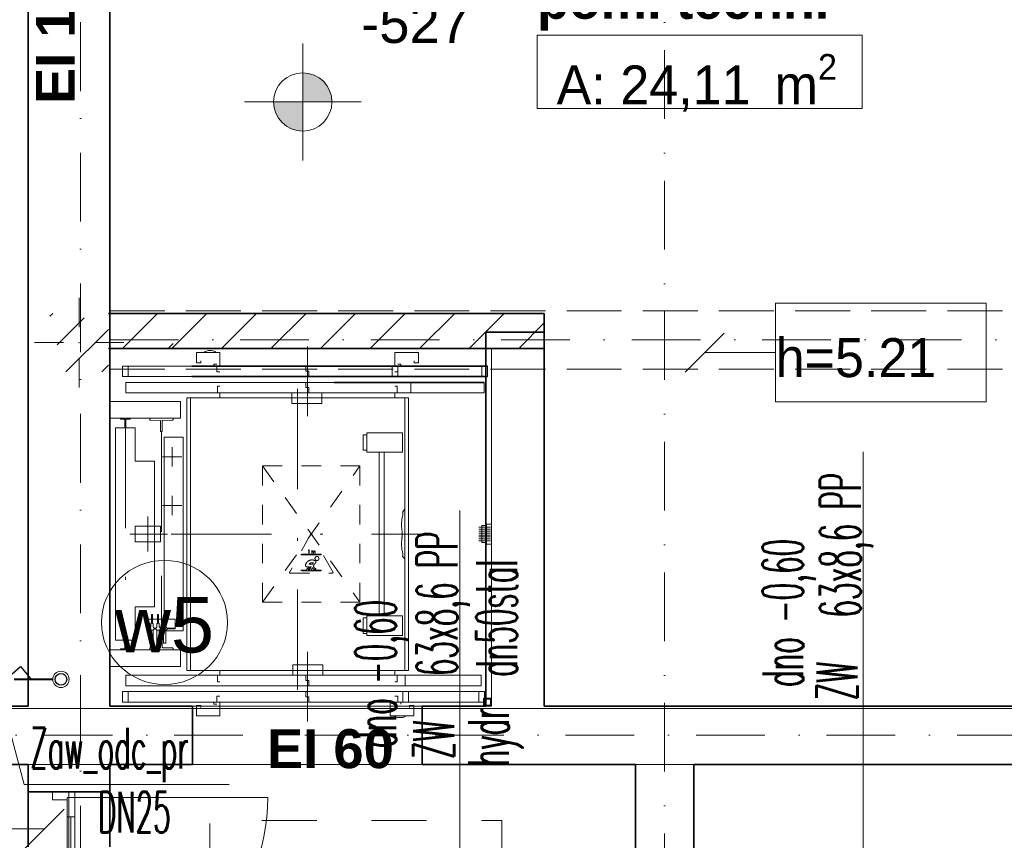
# Model space of a CAD drawing. Header units: millimetres. Extents: x -34676 to 172266, y 39940 to 476087.
# Tile 33 of 256: x 34527 to 39586, y 245751 to 249965. Entities that reach past the tile are written whole.
import ezdxf
from ezdxf.lldxf.tags import DXFTag

# ---------------------------------------------------------------- set-up
doc = ezdxf.new("R2010")
doc.units = ezdxf.units.MM
doc.header["$MEASUREMENT"] = 0
for name, pattern in [('DASHED', [2, 1, -1]), ('Krawędzie ukryte', [3.912222, 2.822222, -1.09]), ('Kropki i Kreski', [6.702778, 3.527778, -1.763889, 0, -1.411111]), ('Przerywana', [5.644444, 2.822222, -2.822222]), ('TRAZO_Y_PUNTO', [10.3, 5.15, -2.5, 0.15, -2.5])]:
    doc.linetypes.add(name, pattern=pattern)
for name, color, linetype in [('#podkład', 252, 'Continuous'), ('- strefy pomieszczeń', 7, 'Continuous'), ('2D - Ogólne', 7, 'Continuous'), ('Drzwi Archicad', 7, 'Continuous'), ('IS_Armatura_Wodociag', 7, 'SOLID'), ('IS_Text_Pion_Wodociag', 7, 'Continuous'), ('Konstrukcja - Belki', 7, 'Continuous'), ('Konstrukcja - Siatka mod', 7, 'Continuous'), ('Konstrukcja - Stropy', 7, 'Continuous'), ('Konstrukcja - Słupy', 7, 'Continuous'), ('Konstrukcja - Ściany działowe', 7, 'Continuous'), ('Konstrukcja - Ściany nośne wew..P', 7, 'Continuous'), ('NowaWarstwa1', 7, 'Continuous'), ('Opisy - Etykiety', 7, 'Continuous'), ('Opisy - Tekst', 7, 'Continuous'), ('Wnętrze - Wyposażenie', 7, 'Continuous'), ('Wykończenie - Podłogi', 7, 'Continuous'), ('Wymiarowanie - Poziomy', 7, 'Continuous')]:
    doc.layers.add(name, color=color, linetype=linetype)
doc.layers.add('#woda', color=4, linetype='Continuous', lineweight=18)
doc.layers.add('IS_Opisy_działek_Wodociag', color=7, linetype='SOLID', true_color=0x000000)
doc.styles.add('ROMANS', font='romans', dxfattribs={"width": 0.6})
doc.styles.get("Standard").update_dxf_attribs({"font": 'arial.ttf'})
doc.styles.add('STYL_AUTOMATYCZNY_4', font='arial.ttf')
doc.styles.add('STYL_AUTOMATYCZNY_5', font='arial.ttf')
doc.styles.add('STYL_AUTOMATYCZNY_6', font='txt')
doc.styles.add('STYL_AUTOMATYCZNY_7', font='txt')
doc.styles.add('STYL_AUTOMATYCZNY_9', font='txt')
tags = doc.linetypes.add('SOLID', pattern=[10, 10, 0]).pattern_tags.tags
tags[6:7] = [DXFTag(74, 4), DXFTag(75, 0), DXFTag(340, '0'), DXFTag(46, 0.0), DXFTag(50, 0.0), DXFTag(44, 0.0), DXFTag(45, 0.0)]
tags[4:5] = [DXFTag(74, 4), DXFTag(75, 0), DXFTag(340, '0'), DXFTag(46, 0.0), DXFTag(50, 0.0), DXFTag(44, 0.0), DXFTag(45, 0.0)]
doc.linetypes.add('ZW_LINE', pattern='A,12.7,-5.08,["ZW",Standard,S=2.54,R=0,X=-2.54,Y=-1.27],-6.35', length=24.13)

# ---------------------------------------------------------------- blocks, each defined once
blk = doc.blocks.new('SDFGHB')
at = {"layer": 'Konstrukcja - Słupy', "linetype": 'Continuous', "lineweight": 25}
h = blk.add_hatch(dxfattribs=at)
h.set_pattern_fill('Beton_zbrojony_0001', color=252, style=0, pattern_type=2)
h.set_pattern_definition([(45, (-208051.03, 747718.2), (-183.84776, 183.84776), []), (45, (-208142.95, 747810.13), (-183.84776, 183.84776), [195, -65])])
h.paths.add_polyline_path([(34290, 468156.5), (34590, 468156.5), (34590, 468456.5), (34290, 468456.5)])
at = {"layer": 'Konstrukcja - Ściany działowe', "linetype": 'Continuous', "lineweight": 13}
h = blk.add_hatch(dxfattribs=at)
h.set_pattern_fill('Bloczki_ceramiczne_0001', color=252, style=0, pattern_type=2)
h.set_pattern_definition([(45, (-208051.03, 747718.21), (-127.27922, 127.27922), [])])
h.paths.add_polyline_path([(34590, 468276.5), (36829.3, 468276.5), (36829.3, 468456.5), (34590, 468456.5)])
at = {"layer": 'Wymiarowanie - Poziomy', "linetype": 'Continuous', "lineweight": 13}
for points in [[(35588.7, 469542.3), (35738.7, 469542.3), (35727.3, 469599.7), (35694.7, 469648.4), (35646.1, 469680.9), (35588.7, 469692.3)], [(35588.7, 469542.3), (35438.7, 469542.3), (35450.1, 469484.9), (35482.6, 469436.2), (35531.3, 469403.7), (35588.7, 469392.3)]]:
    blk.add_hatch(color=252, dxfattribs=at).paths.add_polyline_path(points)
at = {"layer": '- strefy pomieszczeń', "color": 252, "linetype": 'Continuous', "lineweight": 13, "ltscale": 100}
for p, q in [((36793.1, 469885.3), (38462.2, 469885.3)), ((36793.1, 469508.8), (36793.1, 469885.3)), ((38462.2, 469885.3), (38462.2, 469508.8)), ((38462.2, 469508.8), (36793.1, 469508.8))]:
    blk.add_line(p, q, dxfattribs=at)
at = {"layer": '2D - Ogólne', "color": 252, "linetype": 'Przerywana', "lineweight": 13, "ltscale": 100, "flags": 128}
blk.add_lwpolyline([(35111.7, 464352.9), (36611.7, 464352.9), (36611.7, 465852.9), (35111.7, 465852.9)], close=True, dxfattribs=at)
at = {"layer": 'Drzwi Archicad', "color": 252, "linetype": 'Continuous', "lineweight": 35, "ltscale": 100}
for p, q in [((35022.6, 466140.5), (35022.6, 466440.5)), ((35022.6, 466140.5), (35022.6, 466440.5)), ((36202.5, 466140.5), (36202.5, 466440.5)), ((36202.6, 466140.5), (36202.6, 466440.5)), ((34302.7, 465999.2), (34177.7, 465999.2)), ((34417.7, 465999.2), (34302.7, 465999.2)), ((34417.7, 465999.2), (34302.7, 465999.2)), ((34597.7, 465999.2), (34417.7, 465999.2))]:
    blk.add_line(p, q, dxfattribs=at)
at = {"layer": 'Drzwi Archicad', "color": 252, "linetype": 'Continuous', "lineweight": 13, "ltscale": 100}
for p, q in [((34417.7, 465999.2), (34302.7, 465999.2)), ((34302.7, 465999.2), (34302.7, 465959.2)), ((34417.7, 465971.2), (34417.7, 465999.2)), ((34302.7, 465959.2), (34377.7, 465959.2)), ((34377.7, 465959.2), (34377.7, 465971.2)), ((34377.7, 465971.2), (34417.7, 465971.2)), ((34377.7, 465971.2), (34377.7, 465871.2)), ((34417.7, 465971.2), (34377.7, 465971.2)), ((34417.7, 465971.2), (35408.9, 465971.2)), ((34417.7, 465871.2), (34417.7, 465971.2)), ((34377.7, 465871.2), (34417.7, 465871.2)), ((34397.7, 465080), (34397.7, 465871.2))]:
    blk.add_line(p, q, dxfattribs=at)
at = {"layer": 'Drzwi Archicad', "color": 252, "linetype": 'Continuous', "lineweight": 13, "ltscale": 100, "flags": 128}
for points in [[(34397.7, 465080), (34397.7, 465871.2), (34377.7, 465871.2), (34377.7, 465080)], [(34417.7, 465080), (34417.7, 465871.2), (34397.7, 465871.2), (34397.7, 465080)]]:
    blk.add_lwpolyline(points, close=True, dxfattribs=at)
at = {"layer": 'Drzwi Archicad', "color": 252, "linetype": 'Continuous', "lineweight": 13, "ltscale": 100}
blk.add_arc((34417.7, 465971.2), 991.2, 270, 0, dxfattribs=at)
at = {"layer": 'Konstrukcja - Belki', "color": 252, "linetype": 'Krawędzie ukryte', "lineweight": 13, "ltscale": 100}
for p, q in [((34597.4, 468470.5), (40527.6, 468470.5)), ((34597.4, 468170.5), (34597.4, 468470.5)), ((34597.4, 468170.5), (40527.6, 468170.5))]:
    blk.add_line(p, q, dxfattribs=at)
at = {"layer": 'Konstrukcja - Belki', "color": 252, "linetype": 'Kropki i Kreski', "lineweight": 13, "ltscale": 100}
for p, q in [((34597.4, 468320.5), (40527.6, 468320.5)), ((34387.5, 465999.2), (34387.7, 463960.7))]:
    blk.add_line(p, q, dxfattribs=at)
at = {"layer": 'Konstrukcja - Belki', "color": 252, "linetype": 'Krawędzie ukryte', "lineweight": 35, "ltscale": 100}
for p, q in [((34177.5, 465999.2), (34177.7, 463960.7)), ((34177.5, 465999.2), (34597.5, 465999.2)), ((34597.5, 465999.2), (34597.7, 463960.8))]:
    blk.add_line(p, q, dxfattribs=at)
at = {"layer": 'Konstrukcja - Siatka mod', "color": 252, "linetype": 'Kropki i Kreski', "lineweight": 13, "ltscale": 100}
for p, q in [((34447.6, 457531.6), (34447.6, 474496.4)), ((37447.6, 474501.1), (37447.6, 457531.6)), ((20180, 466290.5), (49624.6, 466290.5))]:
    blk.add_line(p, q, dxfattribs=at)
at = {"layer": 'Konstrukcja - Stropy', "color": 252, "linetype": 'Continuous', "lineweight": 13, "ltscale": 100, "flags": 128}
for points in [[(40677.6, 471821), (20507.6, 471821), (20507.6, 466151.8), (22777.6, 466151.8), (22777.6, 463958.8), (31597.6, 463958.8), (31597.6, 466140.5), (40677.6, 466140.5)], [(22777.6, 458509.7), (34592.6, 458509.7), (34592.6, 463961.5), (37297.6, 463961.5), (37297.6, 458509.7), (49718.3, 458509.7), (49718.3, 471788.6), (40377.6, 471788.6), (40377.6, 466428.5), (30297.6, 466428.5), (30297.6, 467849.4), (22777.6, 467849.4)]]:
    blk.add_lwpolyline(points, close=True, dxfattribs=at)
at = {"layer": 'Konstrukcja - Słupy', "color": 252, "linetype": 'Continuous', "lineweight": 0, "ltscale": 100}
for p, q in [((34440, 468386.5), (34440, 468536.5)), ((34360, 468306.5), (34210, 468306.5)), ((34520, 468306.5), (34670, 468306.5)), ((34440, 468226.5), (34440, 468076.5))]:
    blk.add_line(p, q, dxfattribs=at)
blk.add_point((34440, 468306.5), dxfattribs=at)
at = {"layer": 'Konstrukcja - Ściany działowe', "color": 252, "linetype": 'Continuous', "lineweight": 35, "ltscale": 100, "flags": 128}
for points in [[(36829.3, 468456.5), (34590, 468456.5)], [(36829.3, 468276.5), (36829.3, 468456.5)], [(34590, 468276.5), (36829.3, 468276.5)]]:
    blk.add_lwpolyline(points, dxfattribs=at)
at = {"layer": 'Konstrukcja - Ściany nośne wew..P', "color": 252, "linetype": 'Continuous', "lineweight": 35, "ltscale": 100}
for p, q in [((36202.6, 466140.5), (36202.6, 466440.5)), ((34302.7, 465999.2), (34177.7, 465999.2)), ((34417.7, 465999.2), (34302.7, 465999.2)), ((34597.7, 465999.2), (34417.7, 465999.2))]:
    blk.add_line(p, q, dxfattribs=at)
at = {"layer": 'Konstrukcja - Ściany nośne wew..P', "color": 252, "linetype": 'Continuous', "lineweight": 35, "ltscale": 100, "flags": 128}
for points in [[(34177.6, 471390.5), (34177.5, 466440.5)], [(34597.5, 466440.5), (34597.6, 471090.5)], [(36829.3, 468360.5), (36529.3, 468360.5)], [(36529.3, 468360.5), (36529.3, 466440.5)], [(36829.3, 466440.5), (36829.3, 468360.5)], [(34177.5, 466440.5), (31597.6, 466440.5)], [(35022.6, 466440.5), (34597.5, 466440.5)], [(36529.3, 466440.5), (36202.6, 466440.5)], [(39347.6, 466440.5), (36829.3, 466440.5)], [(31597.6, 466140.5), (34177.5, 466140.5)], [(34177.5, 466140.5), (34177.5, 466000.5)], [(34597.5, 466000.5), (34597.5, 466140.5)], [(34597.5, 466140.5), (35022.6, 466140.5)], [(36202.6, 466140.5), (36529.3, 466140.5)], [(36529.3, 466140.5), (36829.3, 466140.5)], [(36829.3, 466140.5), (37297.6, 466140.5)], [(37297.6, 466140.5), (37297.6, 465670.5)], [(37597.6, 465670.5), (37597.6, 466140.5)], [(37597.6, 466140.5), (39347.6, 466140.5)], [(34177.5, 466000.5), (34597.5, 466000.5)], [(34597.7, 466000.5), (34177.7, 466000.5)], [(34597.7, 465999.2), (34597.7, 466000.5)]]:
    blk.add_lwpolyline(points, dxfattribs=at)
at = {"layer": 'Opisy - Etykiety', "color": 252, "linetype": 'Continuous', "lineweight": 13, "ltscale": 100}
for p, q in [((39100, 468508.3), (38018.2, 468508.3)), ((38018.2, 468508.3), (38018.2, 468002.4)), ((39100, 468002.4), (39100, 468508.3)), ((37754.1, 468355.4), (37554.1, 468155.4)), ((37654.1, 468255.4), (38018.2, 468255.4)), ((38018.2, 468002.4), (39100, 468002.4))]:
    blk.add_line(p, q, dxfattribs=at)
at = {"layer": 'Opisy - Etykiety', "color": 252, "linetype": 'Continuous', "lineweight": 20, "ltscale": 100}
for p, q in [((34162.9, 465710.6), (34362.9, 465910.6)), ((34262.9, 465810.6), (33898.7, 465810.6))]:
    blk.add_line(p, q, dxfattribs=at)
at = {"layer": 'Wnętrze - Wyposażenie', "color": 252, "linetype": 'Continuous', "lineweight": 13, "ltscale": 100}
for p, q in [((34597.6, 466440.5), (34597.6, 468276.5)), ((34922.6, 468276.5), (34597.6, 468276.5)), ((34897.6, 468276.5), (34922.6, 468301.5)), ((35082.6, 468256.5), (35087.2, 468260.3)), ((35087.2, 468260.3), (35092.9, 468263.3)), ((35092.9, 468263.3), (35098.8, 468265)), ((35098.8, 468265), (35105.1, 468265.5)), ((35120.1, 468265.5), (35105, 468265.5)), ((35126.3, 468265), (35120.1, 468265.5)), ((35132.2, 468263.3), (35126.3, 468265)), ((35137.9, 468260.3), (35132.2, 468263.3)), ((35142.6, 468256.5), (35137.9, 468260.3)), ((36178.6, 468276.5), (36197.6, 468276.5)), ((36178.6, 468276.5), (36557.6, 468276.5)), ((36557.6, 468276.5), (36557.6, 466440.5)), ((35042.6, 468256.5), (35162.6, 468256.5)), ((35042.6, 468203.5), (35042.6, 468256.5)), ((35064.6, 468213.5), (35064.6, 468203.5)), ((35082.6, 468256.5), (35082.6, 468256.5)), ((35142.6, 468256.5), (35142.6, 468256.5)), ((35162.6, 468256.5), (35162.6, 468186.5)), ((36062.6, 468256.5), (36062.6, 468186.5)), ((36182.6, 468256.5), (36062.6, 468256.5)), ((36160.6, 468213.5), (36160.6, 468203.5)), ((36182.6, 468203.5), (36182.6, 468256.5)), ((34662.6, 468186.5), (34662.6, 468132.5)), ((36077.6, 468186.5), (34662.6, 468186.5)), ((36538.6, 468186.5), (34662.6, 468186.5)), ((34692.6, 468132.5), (34692.6, 468186.5)), ((35064.6, 468203.5), (35042.6, 468203.5)), ((35132.6, 468196.5), (35147.6, 468196.5)), ((35132.6, 468186.5), (35132.6, 468196.5)), ((35147.6, 468186.5), (35147.6, 468156.5)), ((35162.6, 468156.5), (35147.6, 468156.5)), ((35212.6, 468186.5), (35212.6, 468186.5)), ((35562.6, 468186.5), (35212.6, 468186.5)), ((35562.6, 468186.5), (35212.6, 468186.5)), ((35562.6, 468186.5), (35562.6, 468186.5)), ((35605.1, 468186.5), (35605.1, 468159.5)), ((35605.1, 468159.5), (35620.1, 468159.5)), ((35620.1, 468159.5), (35620.1, 468132.5)), ((35662.6, 468186.5), (35662.6, 468186.5)), ((36012.6, 468186.5), (35662.6, 468186.5)), ((36012.6, 468186.5), (35662.6, 468186.5)), ((36012.6, 468186.5), (36012.6, 468186.5)), ((36047.6, 468186.5), (36047.6, 468132.5)), ((36062.6, 468156.5), (36077.6, 468156.5)), ((36092.6, 468196.5), (36077.6, 468196.5)), ((36077.6, 468132.5), (36077.6, 468186.5)), ((36077.6, 468186.5), (36077.6, 468156.5)), ((36092.6, 468186.5), (36092.6, 468196.5)), ((36160.6, 468203.5), (36182.6, 468203.5)), ((36508.6, 468186.5), (36508.6, 468132.5)), ((36538.6, 468132.5), (36538.6, 468186.5)), ((36077.6, 468132.5), (34662.6, 468132.5)), ((36538.6, 468132.5), (34662.6, 468132.5)), ((35562.6, 468132.5), (35212.6, 468132.5)), ((36012.6, 468132.5), (35662.6, 468132.5)), ((34680.6, 468102.5), (34680.6, 468048.5)), ((36144.6, 468102.5), (34680.6, 468102.5)), ((36520.6, 468102.5), (34680.6, 468102.5)), ((36520.6, 468102.5), (34844.6, 468102.5)), ((35162.6, 468082.5), (35150.6, 468082.5)), ((35150.6, 468082.5), (35150.6, 468048.5)), ((35562.6, 468102.5), (35212.6, 468102.5)), ((35562.6, 468102.5), (35212.6, 468102.5)), ((35212.6, 468102.5), (35212.6, 468102.5)), ((35562.6, 468102.5), (35562.6, 468102.5)), ((35605.1, 468075.5), (35605.1, 468102.5)), ((35620.1, 468075.5), (35605.1, 468075.5)), ((35620.1, 468048.5), (35620.1, 468075.5)), ((36012.6, 468102.5), (35662.6, 468102.5)), ((36012.6, 468102.5), (35662.6, 468102.5)), ((35662.6, 468102.5), (35662.6, 468102.5)), ((36012.6, 468102.5), (36012.6, 468102.5)), ((36062.6, 468082.5), (36074.6, 468082.5)), ((36074.6, 468048.5), (36074.6, 468082.5)), ((36144.6, 468048.5), (36144.6, 468102.5)), ((36520.6, 468048.5), (36520.6, 468102.5)), ((34680.6, 468048.5), (36144.6, 468048.5)), ((34680.6, 468048.5), (34680.6, 468048.5)), ((36144.6, 468048.5), (34680.6, 468048.5)), ((34680.6, 468048.5), (36520.6, 468048.5)), ((36520.6, 468048.5), (34680.6, 468048.5)), ((36520.6, 468048.5), (34844.6, 468048.5)), ((34992.6, 466623.5), (34992.6, 468023.5)), ((34992.6, 468023.5), (36132.6, 468023.5)), ((35012.6, 468023.5), (36112.6, 468023.5)), ((35012.6, 468023.5), (35012.6, 467898.5)), ((35012.6, 468023.5), (35012.6, 466623.5)), ((35162.6, 468023.5), (35162.6, 468048.5)), ((35562.6, 468048.5), (35212.6, 468048.5)), ((35313.6, 468048.5), (35461.6, 468048.5)), ((35313.6, 468048.5), (35313.6, 468048.5)), ((35461.6, 468048.5), (35461.6, 468048.5)), ((35532.6, 468048.5), (35532.6, 467994.5)), ((36012.6, 468048.5), (35662.6, 468048.5)), ((35687.6, 467994.5), (35687.6, 468048.5)), ((36062.6, 468048.5), (35900.6, 468048.5)), ((36112.6, 468023.5), (35900.6, 468023.5)), ((36062.6, 468023.5), (36062.6, 468048.5)), ((36112.6, 468048.5), (36112.6, 468048.5)), ((36112.6, 468048.5), (36112.6, 468048.5)), ((36112.6, 468048.5), (36112.6, 468048.5)), ((36112.6, 468023.5), (36112.6, 466623.5)), ((36112.6, 468023.5), (36112.6, 467898.5)), ((36132.6, 468023.5), (36132.6, 466623.5)), ((34960.6, 468003.5), (34597.6, 468003.5)), ((34597.6, 468003.5), (34597.6, 467918.5)), ((34960.6, 467918.5), (34960.6, 468003.5)), ((35532.6, 467994.5), (35687.6, 467994.5)), ((34597.6, 467918.5), (34960.6, 467918.5)), ((34652.6, 467914.5), (34652.6, 467917.5)), ((34701.6, 467918.5), (34653.6, 467918.5)), ((34674.1, 467913.5), (34653.6, 467913.5)), ((34675.1, 467912.5), (34675.1, 467869.5)), ((34680.1, 467869.5), (34680.1, 467912.5)), ((34681.1, 467913.5), (34701.6, 467913.5)), ((34702.6, 467917.5), (34702.6, 467914.5)), ((34802.6, 467918.5), (34802.6, 467911.4)), ((34802.6, 467918.5), (34922.6, 467918.5)), ((34855.6, 467907.3), (34805.5, 467908.4)), ((34858.6, 467876.9), (34858.6, 467904.3)), ((34866.6, 467876.9), (34866.6, 467904.3)), ((34869.5, 467907.3), (34919.6, 467908.4)), ((34922.6, 467918.5), (34922.6, 467911.4)), ((34727.6, 467868.5), (34627.6, 467868.5)), ((34627.6, 467868.5), (34627.6, 466778.5)), ((34679.1, 467868.5), (34676.1, 467868.5)), ((34677.6, 467868.5), (34677.6, 467463.5)), ((34677.6, 467868.5), (34677.6, 467588.5)), ((34727.6, 467697.5), (34727.6, 467868.5)), ((34858.2, 467876.5), (34858.1, 467876.5)), ((34858.1, 467851.5), (34858.1, 467876.5)), ((34867.1, 467876.5), (34867, 467876.5)), ((34867.1, 467851.5), (34867.1, 467876.5)), ((34859.1, 467850.5), (34858.1, 467851.5)), ((34859.1, 467850.5), (34866.1, 467850.5)), ((34862.6, 467850.5), (34862.6, 467463.5)), ((34866.1, 467850.5), (34867.1, 467851.5)), ((34877.6, 467820.5), (34877.6, 466826.5)), ((34974.6, 467820.5), (34877.6, 467820.5)), ((34974.6, 467820.5), (34974.6, 466826.5)), ((35918.5, 467833.5), (35898.5, 467833.5)), ((35898.5, 467833.5), (35898.5, 467754)), ((36101, 467843.5), (35918.5, 467843.5)), ((35918.5, 467843.5), (35918.5, 467744)), ((36101, 467744), (36101, 467843.5)), ((35898.5, 467754), (35918.5, 467754)), ((35918.5, 467744), (36101, 467744)), ((35981.6, 467744), (35981.6, 466903)), ((36006.6, 466903), (36006.6, 467744)), ((34827.6, 467697.5), (34727.6, 467697.5)), ((34827.6, 467697.5), (34827.6, 466949.5)), ((36112.5, 467451.3), (36101.6, 467436.6)), ((36112.6, 467195.7), (36112.5, 467451.3)), ((36099.5, 467405.2), (36097.5, 467400.3)), ((36097.5, 467388.4), (36097.5, 467400.3)), ((36099.5, 467405.2), (36100.3, 467410.2)), ((36101.6, 467436.8), (36101.6, 467436.8)), ((36103.5, 467433.6), (36103.5, 467419.7)), ((34727.6, 467363.5), (34727.6, 467283.5)), ((34857.6, 467363.5), (34727.6, 467363.5)), ((34857.6, 467363.5), (34857.6, 467283.5)), ((36096.1, 467371.7), (36096.1, 467371.7)), ((36096.1, 467371.3), (36096.1, 467371.3)), ((36096.1, 467371.3), (36096.1, 467361.4)), ((36096.1, 467368.9), (36096.1, 467368.9)), ((36096.1, 467368.5), (36096.1, 467368.5)), ((36097.6, 467355.6), (36097.6, 467344)), ((36492.6, 467358.5), (36552.6, 467358.5)), ((36492.6, 467348.5), (36552.6, 467348.5)), ((36497.6, 467358.5), (36508.6, 467358.5)), ((36497.6, 467348.5), (36508.6, 467348.5)), ((36508.6, 467367), (36533.6, 467367)), ((36508.6, 467367), (36508.6, 467280)), ((36533.6, 467375), (36533.6, 467272)), ((36533.6, 467375), (36557.6, 467375)), ((36557.6, 467375), (36557.6, 467272)), ((36098.5, 467304), (36097.5, 467301.1)), ((36097.5, 467289.2), (36097.5, 467301.1)), ((36097.6, 467344), (36099.5, 467339.4)), ((36099.5, 467306), (36098.5, 467304)), ((36099.5, 467306), (36099.5, 467339.4)), ((36492.6, 467338.5), (36552.6, 467338.5)), ((36492.6, 467328.5), (36552.6, 467328.5)), ((36492.6, 467318.5), (36552.6, 467318.5)), ((36492.6, 467308.5), (36552.6, 467308.5)), ((36492.6, 467298.5), (36552.6, 467298.5)), ((36497.6, 467338.5), (36508.6, 467338.5)), ((36497.6, 467328.5), (36508.6, 467328.5)), ((36497.6, 467318.5), (36508.6, 467318.5)), ((36497.6, 467308.5), (36508.6, 467308.5)), ((36497.6, 467298.5), (36508.6, 467298.5)), ((34727.6, 467283.5), (34857.6, 467283.5)), ((36096.1, 467272), (36096.1, 467272.1)), ((36096.1, 467272), (36096.1, 467262.2)), ((36096.1, 467269.2), (36096.1, 467269.3)), ((36097.6, 467256.4), (36097.6, 467244.8)), ((36492.6, 467288.5), (36552.6, 467288.5)), ((36497.6, 467288.5), (36508.6, 467288.5)), ((36508.6, 467280), (36533.6, 467280)), ((36533.6, 467272), (36557.6, 467272)), ((36097.6, 467244.8), (36099.5, 467240.2)), ((36101.6, 467208.7), (36101.6, 467208.7)), ((36101.6, 467208.7), (36112.6, 467195.7)), ((36103.3, 467226), (36103.6, 467225.7)), ((36103.6, 467225.7), (36103.5, 467211.9)), ((34862.6, 466796.5), (34862.6, 467108.5)), ((34862.6, 466796.5), (34862.6, 467108.5)), ((34727.6, 466949.5), (34727.6, 466778.5)), ((34827.6, 466949.5), (34727.6, 466949.5)), ((34811.2, 466910.3), (34811.2, 466866.7)), ((34816, 466910.3), (34811.2, 466910.3)), ((34816, 466866.7), (34816, 466910.3)), ((34843.2, 466910.3), (34843.2, 466866.7)), ((34848, 466910.3), (34843.2, 466910.3)), ((34848, 466866.7), (34848, 466910.3)), ((34877.2, 466910.3), (34877.2, 466866.7)), ((34882, 466910.3), (34877.2, 466910.3)), ((34882, 466866.7), (34882, 466910.3)), ((35918.5, 466893), (35898.5, 466893)), ((35898.5, 466893), (35898.5, 466813.5)), ((36101, 466903), (35918.5, 466903)), ((35918.5, 466903), (35918.5, 466803.5)), ((36101, 466803.5), (36101, 466903)), ((34811.2, 466886.5), (34792.6, 466886.5)), ((34792.6, 466886.5), (34792.6, 466836.5)), ((34805.1, 466841.6), (34801.7, 466841.6)), ((34801.7, 466841.6), (34801.7, 466833.9)), ((34807.6, 466845.6), (34805.1, 466845.6)), ((34805.1, 466845.6), (34805.1, 466841.6)), ((34807.6, 466862.7), (34808.6, 466863.7)), ((34807.6, 466845.6), (34807.6, 466862.7)), ((34808.6, 466866.2), (34809.1, 466866.7)), ((34808.6, 466863.7), (34808.6, 466866.2)), ((34809.1, 466866.7), (34818.1, 466866.7)), ((34843.2, 466886.5), (34816, 466886.5)), ((34818.1, 466866.7), (34818.6, 466866.2)), ((34818.6, 466866.2), (34818.6, 466863.7)), ((34818.6, 466863.7), (34819.6, 466862.7)), ((34819.6, 466862.7), (34819.6, 466845.6)), ((34822.1, 466845.6), (34819.6, 466845.6)), ((34822.1, 466841.6), (34822.1, 466845.6)), ((34825.6, 466841.6), (34822.1, 466841.6)), ((34825.6, 466833.9), (34825.6, 466841.6)), ((34837.1, 466841.6), (34833.7, 466841.6)), ((34833.7, 466841.6), (34833.7, 466833.9)), ((34837.1, 466845.6), (34839.6, 466845.6)), ((34839.6, 466845.6), (34837.1, 466845.6)), ((34837.1, 466841.6), (34837.1, 466845.6)), ((34839.6, 466862.7), (34840.6, 466863.7)), ((34839.6, 466845.6), (34839.6, 466862.7)), ((34840.6, 466866.2), (34841.1, 466866.7)), ((34840.6, 466863.7), (34840.6, 466866.2)), ((34841.1, 466866.7), (34850.1, 466866.7)), ((34877.2, 466886.5), (34848, 466886.5)), ((34850.1, 466866.7), (34850.6, 466866.2)), ((34850.6, 466866.2), (34850.6, 466863.7)), ((34850.6, 466863.7), (34851.6, 466862.7)), ((34851.6, 466862.7), (34851.6, 466845.6)), ((34851.6, 466845.6), (34854.1, 466845.6)), ((34854.1, 466845.6), (34851.6, 466845.6)), ((34854.1, 466845.6), (34854.1, 466841.6)), ((34857.6, 466841.6), (34854.1, 466841.6)), ((34857.6, 466833.9), (34857.6, 466841.6)), ((34871.1, 466841.6), (34867.7, 466841.6)), ((34867.7, 466841.6), (34867.7, 466833.9)), ((34871.1, 466845.6), (34873.6, 466845.6)), ((34873.6, 466845.6), (34871.1, 466845.6)), ((34871.1, 466845.6), (34873.6, 466845.6)), ((34871.1, 466841.6), (34871.1, 466845.6)), ((34873.6, 466862.7), (34874.6, 466863.7)), ((34873.6, 466845.6), (34873.6, 466862.7)), ((34874.6, 466866.2), (34875.1, 466866.7)), ((34874.6, 466863.7), (34874.6, 466866.2)), ((34875.1, 466866.7), (34884.1, 466866.7)), ((34932.6, 466886.5), (34882, 466886.5)), ((34884.1, 466866.7), (34884.6, 466866.2)), ((34884.6, 466866.2), (34884.6, 466863.7)), ((34884.6, 466863.7), (34885.6, 466862.7)), ((34885.6, 466862.7), (34885.6, 466845.6)), ((34885.6, 466845.6), (34888.1, 466845.6)), ((34888.1, 466845.6), (34885.6, 466845.6)), ((34885.6, 466845.6), (34888.1, 466845.6)), ((34888.1, 466845.6), (34888.1, 466841.6)), ((34891.6, 466841.6), (34888.1, 466841.6)), ((34891.6, 466833.9), (34891.6, 466841.6)), ((34932.6, 466836.5), (34932.6, 466886.5)), ((34792.6, 466839.5), (34801.7, 466839.5)), ((34792.6, 466836.5), (34801.7, 466836.5)), ((34801.7, 466833.9), (34805.1, 466833.9)), ((34805.1, 466829.9), (34805.1, 466833.9)), ((34822.1, 466830), (34805.1, 466829.9)), ((34807.6, 466829.9), (34807.6, 466763.7)), ((34819.6, 466763.7), (34819.6, 466829.9)), ((34822.1, 466833.9), (34825.6, 466833.9)), ((34822.1, 466833.9), (34822.1, 466830)), ((34825.6, 466839.5), (34833.7, 466839.5)), ((34825.6, 466836.5), (34833.7, 466836.5)), ((34833.7, 466833.9), (34837.1, 466833.9)), ((34837.1, 466830), (34837.1, 466833.9)), ((34854.1, 466829.9), (34837.1, 466830)), ((34839.6, 466829.9), (34839.6, 466763.7)), ((34851.6, 466763.7), (34851.6, 466829.9)), ((34854.1, 466833.9), (34857.6, 466833.9)), ((34854.1, 466833.9), (34854.1, 466829.9)), ((34854.6, 466820), (34870.6, 466820)), ((34857.6, 466839.5), (34867.7, 466839.5)), ((34857.6, 466836.5), (34867.7, 466836.5)), ((34859.1, 466796.5), (34858.1, 466795.5)), ((34858.1, 466795.5), (34858.1, 466770.5)), ((34859.1, 466796.5), (34866.1, 466796.5)), ((34862.6, 466820), (34862.6, 466824)), ((34862.6, 466820), (34862.6, 466816.4)), ((34866.1, 466796.5), (34867.1, 466795.5)), ((34867.1, 466795.5), (34867.1, 466770.5)), ((34867.7, 466833.9), (34871.1, 466833.9)), ((34871.1, 466829.9), (34871.1, 466833.9)), ((34888.1, 466829.9), (34871.1, 466829.9)), ((34873.6, 466829.9), (34873.6, 466763.7)), ((34974.6, 466826.5), (34877.6, 466826.5)), ((34885.6, 466828.5), (34885.6, 466829.9)), ((34885.6, 466763.7), (34885.6, 466828.5)), ((34888.1, 466833.9), (34891.6, 466833.9)), ((34888.1, 466833.9), (34888.1, 466829.9)), ((34891.6, 466839.5), (34932.6, 466839.5)), ((34891.6, 466836.5), (34932.6, 466836.5)), ((35898.5, 466813.5), (35918.5, 466813.5)), ((35918.5, 466803.5), (36101, 466803.5)), ((34727.6, 466778.5), (34627.6, 466778.5)), ((34675.1, 466734.5), (34675.1, 466777.5)), ((34679.1, 466778.5), (34676.1, 466778.5)), ((34680.1, 466777.5), (34680.1, 466734.5)), ((34855.6, 466739.6), (34805.5, 466738.5)), ((34807.6, 466763.7), (34808.6, 466762.7)), ((34808.6, 466762.7), (34818.6, 466762.7)), ((34818.6, 466762.7), (34819.6, 466763.7)), ((34839.6, 466763.7), (34840.6, 466762.7)), ((34840.6, 466762.7), (34850.6, 466762.7)), ((34850.6, 466762.7), (34851.6, 466763.7)), ((34858.2, 466770.5), (34858.1, 466770.5)), ((34858.6, 466770.1), (34858.6, 466742.6)), ((34866.6, 466770.1), (34866.6, 466742.6)), ((34867.1, 466770.5), (34867, 466770.5)), ((34869.5, 466739.6), (34919.6, 466738.5)), ((34873.6, 466763.7), (34874.6, 466762.7)), ((34874.6, 466762.7), (34884.6, 466762.7)), ((34884.6, 466762.7), (34885.6, 466763.7)), ((34960.6, 466728.5), (34597.6, 466728.5)), ((34597.6, 466728.5), (34597.6, 466643.5)), ((34652.6, 466732.5), (34652.6, 466729.5)), ((34674.1, 466733.5), (34653.6, 466733.5)), ((34701.6, 466728.5), (34653.6, 466728.5)), ((34681.1, 466733.5), (34701.6, 466733.5)), ((34702.6, 466729.5), (34702.6, 466732.5)), ((34802.6, 466728.5), (34802.6, 466735.5)), ((34802.6, 466728.5), (34922.6, 466728.5)), ((34922.6, 466728.5), (34922.6, 466735.5)), ((34960.6, 466643.5), (34960.6, 466728.5)), ((36112.6, 466623.5), (36112.6, 466717.5)), ((34597.6, 466643.5), (34960.6, 466643.5)), ((35537.6, 466652.5), (35537.6, 466598.5)), ((35692.6, 466652.5), (35537.6, 466652.5)), ((35692.6, 466598.5), (35692.6, 466652.5)), ((34680.6, 466598.5), (34868.6, 466598.5)), ((36114.6, 466598.5), (34680.6, 466598.5)), ((34680.6, 466598.5), (34680.6, 466544.5)), ((34680.6, 466598.5), (36114.6, 466598.5)), ((34680.6, 466598.5), (34680.6, 466598.5)), ((36504.6, 466598.5), (34680.6, 466598.5)), ((34680.6, 466598.5), (36504.6, 466598.5)), ((34992.6, 466623.5), (36132.6, 466623.5)), ((35112.6, 466598.5), (35112.6, 466598.5)), ((35112.6, 466598.5), (35112.6, 466598.5)), ((35112.6, 466598.5), (35112.6, 466598.5)), ((35150.6, 466598.5), (35150.6, 466564.5)), ((35162.6, 466623.5), (35162.6, 466598.5)), ((35212.6, 466598.5), (35562.6, 466598.5)), ((35605.1, 466598.5), (35605.1, 466571.5)), ((35662.6, 466598.5), (36012.6, 466598.5)), ((35911.6, 466598.5), (35763.6, 466598.5)), ((35763.6, 466598.5), (35763.6, 466598.5)), ((36112.6, 466623.5), (35900.6, 466623.5)), ((36062.6, 466598.5), (35900.6, 466598.5)), ((35911.6, 466598.5), (35911.6, 466598.5)), ((36062.6, 466623.5), (36062.6, 466598.5)), ((36074.6, 466564.5), (36074.6, 466598.5)), ((36114.6, 466544.5), (36114.6, 466598.5)), ((36504.6, 466544.5), (36504.6, 466598.5)), ((36504.6, 466598.5), (36504.6, 466598.5)), ((36544.6, 466598.5), (36544.6, 466598.5)), ((34680.6, 466544.5), (35774.6, 466544.5)), ((34680.6, 466544.5), (34868.6, 466544.5)), ((34680.6, 466544.5), (36114.6, 466544.5)), ((34680.6, 466544.5), (36504.6, 466544.5)), ((35162.6, 466564.5), (35150.6, 466564.5)), ((35212.6, 466544.5), (35562.6, 466544.5)), ((35212.6, 466544.5), (35562.6, 466544.5)), ((35212.6, 466544.5), (35212.6, 466544.5)), ((35562.6, 466544.5), (35562.6, 466544.5)), ((35605.1, 466571.5), (35620.1, 466571.5)), ((35620.1, 466571.5), (35620.1, 466544.5)), ((35662.6, 466544.5), (36012.6, 466544.5)), ((35662.6, 466544.5), (36012.6, 466544.5)), ((35662.6, 466544.5), (35662.6, 466544.5)), ((36012.6, 466544.5), (36012.6, 466544.5)), ((36062.6, 466564.5), (36074.6, 466564.5)), ((34662.6, 466514.5), (35400.6, 466514.5)), ((34662.6, 466514.5), (35774.6, 466514.5)), ((34662.6, 466514.5), (35042.6, 466514.5)), ((34662.6, 466514.5), (34662.6, 466460.5)), ((34662.6, 466514.5), (36132.6, 466514.5)), ((34662.6, 466514.5), (36522.6, 466514.5)), ((34692.6, 466460.5), (34692.6, 466514.5)), ((35147.6, 466460.5), (35147.6, 466490.5)), ((35162.6, 466490.5), (35147.6, 466490.5)), ((35212.6, 466514.5), (35562.6, 466514.5)), ((35605.1, 466487.5), (35605.1, 466514.5)), ((35620.1, 466487.5), (35605.1, 466487.5)), ((35620.1, 466460.5), (35620.1, 466487.5)), ((35662.6, 466514.5), (36012.6, 466514.5)), ((36062.6, 466490.5), (36077.6, 466490.5)), ((36077.6, 466460.5), (36077.6, 466490.5)), ((36102.6, 466514.5), (36102.6, 466460.5)), ((36132.6, 466460.5), (36132.6, 466514.5)), ((36492.6, 466514.5), (36492.6, 466460.5)), ((36522.6, 466460.5), (36522.6, 466514.5)), ((34597.6, 466440.5), (35022.6, 466440.5)), ((34597.6, 466440.5), (34597.6, 466440.5)), ((34662.6, 466460.5), (35042.6, 466460.5)), ((34662.6, 466460.5), (36132.6, 466460.5)), ((34662.6, 466460.5), (36522.6, 466460.5)), ((35042.6, 466443.5), (35042.6, 466390.5)), ((35064.6, 466443.5), (35042.6, 466443.5)), ((35064.6, 466433.5), (35064.6, 466443.5)), ((35132.6, 466460.5), (35132.6, 466450.5)), ((35132.6, 466450.5), (35147.6, 466450.5)), ((35162.6, 466390.5), (35162.6, 466460.5)), ((35212.6, 466460.5), (35212.6, 466460.5)), ((35212.6, 466460.5), (35562.6, 466460.5)), ((35212.6, 466460.5), (35562.6, 466460.5)), ((35562.6, 466460.5), (35562.6, 466460.5)), ((35662.6, 466460.5), (35662.6, 466460.5)), ((35662.6, 466460.5), (36012.6, 466460.5)), ((35662.6, 466460.5), (36012.6, 466460.5)), ((36012.6, 466460.5), (36012.6, 466460.5)), ((36038.6, 466390.5), (36038.6, 466460.5)), ((36068.6, 466450.5), (36053.6, 466450.5)), ((36068.6, 466460.5), (36068.6, 466450.5)), ((36092.6, 466460.5), (36092.6, 466450.5)), ((36136.6, 466443.5), (36158.6, 466443.5)), ((36136.6, 466433.5), (36136.6, 466443.5)), ((36158.6, 466443.5), (36158.6, 466390.5)), ((36178.6, 466440.5), (36557.6, 466440.5)), ((36557.6, 466480.5), (36517.6, 466480.5)), ((36517.6, 466480.5), (36517.6, 466440.5)), ((36517.6, 466440.5), (36557.6, 466440.5)), ((36552.6, 466475.5), (36522.6, 466475.5)), ((36522.6, 466475.5), (36522.6, 466445.5)), ((36522.6, 466445.5), (36552.6, 466445.5)), ((36552.6, 466445.5), (36552.6, 466475.5)), ((36557.6, 466440.5), (36557.6, 466480.5)), ((35042.6, 466390.5), (35162.6, 466390.5)), ((36158.6, 466390.5), (36038.6, 466390.5)), ((36058.6, 466390.5), (36063.2, 466386.7)), ((36058.6, 466390.5), (36058.6, 466390.5)), ((36063.2, 466386.7), (36068.9, 466383.7)), ((36113.9, 466386.7), (36108.2, 466383.7)), ((36118.6, 466390.5), (36113.9, 466386.7)), ((36118.6, 466390.5), (36118.6, 466390.5)), ((36068.9, 466383.7), (36074.8, 466382)), ((36074.8, 466382), (36081.1, 466381.5)), ((36096.1, 466381.5), (36081, 466381.5)), ((36102.3, 466382), (36096.1, 466381.5)), ((36108.2, 466383.7), (36102.3, 466382))]:
    blk.add_line(p, q, dxfattribs=at)
at = {"layer": 'Wnętrze - Wyposażenie', "color": 252, "linetype": 'TRAZO_Y_PUNTO', "lineweight": 13, "ltscale": 100}
for p, q in [((35612.6, 468286.5), (35612.6, 467928.5)), ((35562.6, 466523.5), (35562.6, 468123.5)), ((34677.6, 467868.5), (34677.6, 466778.5)), ((34862.6, 467850.5), (34862.6, 466796.5)), ((34917.6, 467670.5), (34917.6, 467770.5)), ((34867.6, 467720.5), (34917.6, 467720.5)), ((34967.6, 467720.5), (34917.6, 467720.5)), ((34917.6, 467420.5), (34917.6, 467520.5)), ((34867.6, 467470.5), (34917.6, 467470.5)), ((34967.6, 467470.5), (34917.6, 467470.5)), ((34792.6, 467413.5), (34792.6, 467233.5)), ((34700, 467323.5), (34893.8, 467323.5)), ((34912.6, 467323.5), (36212.6, 467323.5)), ((34974.6, 467323.5), (34915.6, 467323.5)), ((35612.6, 466360.5), (35612.6, 466718.5))]:
    blk.add_line(p, q, dxfattribs=at)
at = {"layer": 'Wnętrze - Wyposażenie', "color": 252, "linetype": 'Continuous', "lineweight": 35, "ltscale": 100}
for p, q in [((36538.6, 468186.5), (35018.6, 468186.5)), ((36538.6, 468132.5), (35018.6, 468132.5)), ((36538.6, 468132.5), (35376.6, 468132.5)), ((36538.6, 468132.5), (35750.6, 468132.5)), ((36520.6, 468102.5), (35750.6, 468102.5))]:
    blk.add_line(p, q, dxfattribs=at)
at = {"layer": 'Wnętrze - Wyposażenie', "color": 252, "linetype": 'Continuous', "lineweight": 18, "ltscale": 100}
blk.add_line((36520.6, 468048.5), (36520.6, 468048.5), dxfattribs=at)
at = {"layer": 'Wnętrze - Wyposażenie', "color": 252, "linetype": 'DASHED', "lineweight": 13, "ltscale": 100}
for p, q in [((35882.6, 467673.5), (35382.6, 467673.5)), ((35382.6, 467673.5), (35382.6, 466973.5)), ((35382.6, 466973.5), (35882.6, 467673.5)), ((35382.6, 467673.5), (35882.6, 466973.5)), ((35882.6, 466973.5), (35882.6, 467673.5)), ((35630.5, 467324.6), (35520.9, 467126.4)), ((35744.2, 467126.4), (35634.7, 467324.6)), ((35581.1, 467220.2), (35581.1, 467217.3)), ((35684, 467220.2), (35581.1, 467220.2)), ((35581.1, 467217.3), (35684, 467217.3)), ((35617.8, 467241.1), (35618.8, 467242.8)), ((35620.3, 467241.1), (35617.8, 467241.1)), ((35618.8, 467242.8), (35621.8, 467242.8)), ((35620.3, 467226.2), (35620.3, 467241.1)), ((35621.8, 467226.2), (35620.3, 467226.2)), ((35621.8, 467242.8), (35621.8, 467226.2)), ((35635.4, 467238.3), (35636.8, 467238.3)), ((35635.4, 467226.2), (35635.4, 467238.3)), ((35636.8, 467226.2), (35635.4, 467226.2)), ((35636.8, 467238.3), (35636.8, 467235.4)), ((35636.8, 467231.3), (35636.8, 467226.2)), ((35643.6, 467226.2), (35643.6, 467231.3)), ((35645.1, 467226.2), (35643.6, 467226.2)), ((35645.1, 467231.5), (35645.1, 467226.2)), ((35651.9, 467226.2), (35651.9, 467231.2)), ((35653.3, 467226.2), (35651.9, 467226.2)), ((35653.3, 467233.4), (35653.3, 467226.2)), ((35684, 467220.2), (35684, 467217.3)), ((35606.8, 467137.7), (35619.6, 467155.1)), ((35610.3, 467155.1), (35619.6, 467155.1)), ((35627.7, 467155.1), (35615.8, 467138.8)), ((35621.2, 467169.5), (35636.2, 467169.5)), ((35623.2, 467139.8), (35632.2, 467155.1)), ((35627.7, 467155.1), (35632.2, 467155.1)), ((35638.7, 467151.8), (35632.2, 467139.8)), ((35523, 467122.8), (35742.1, 467122.8)), ((35581.1, 467134.8), (35581.1, 467137.7)), ((35581.1, 467137.7), (35606.8, 467137.7)), ((35684, 467134.8), (35581.1, 467134.8)), ((35615.8, 467138.8), (35615.8, 467137.7)), ((35615.8, 467137.7), (35626.2, 467137.7)), ((35626.2, 467137.7), (35623.2, 467139.8)), ((35632.2, 467139.8), (35636.2, 467137.7)), ((35636.2, 467137.7), (35684, 467137.7)), ((35684, 467137.7), (35684, 467134.8)), ((35382.6, 466973.5), (35882.6, 466973.5))]:
    blk.add_line(p, q, dxfattribs=at)
blk.add_circle((35661.9, 467197.9), 10.3, dxfattribs=at)
at = {"layer": 'Wnętrze - Wyposażenie', "color": 252, "linetype": 'Continuous', "lineweight": 13, "ltscale": 100}
for centre, radius, start, end in [((34653.6, 467917.5), 1, 90, 180), ((34653.6, 467914.5), 1, 180, 270), ((34674.1, 467912.5), 1, 0, 90), ((34681.1, 467912.5), 1, 90, 180), ((34681.1, 467912.5), 1, 90, 180), ((34701.6, 467917.5), 1, 0, 90), ((34701.6, 467914.5), 1, 270, 0), ((34805.6, 467911.4), 3, 180, 268.7315), ((34855.6, 467904.3), 3, 0, 88.7315), ((34869.6, 467904.3), 3, 91.2685, 180), ((34919.6, 467911.4), 3, 271.2685, 0), ((34676.1, 467869.5), 1, 180, 270), ((34679.1, 467869.5), 1, 270, 0), ((34858.2, 467876.9), 0.4, 270, 0), ((34867, 467876.9), 0.4, 180, 270), ((36120.7, 467408.7), 20.4, 147.2533, 175.8768), ((36105, 467436.6), 3.4, 177.7174, 244.9852), ((36167.5, 467373.8), 71.5, 168.2043, 182.0544), ((36121, 467364.9), 25.2, 188.0952, 201.6366), ((36167.5, 467274.6), 71.5, 168.2043, 182.0544), ((36121, 467265.7), 25.2, 188.0952, 201.6366), ((36135.4, 467242.2), 36, 183.1863, 206.7274), ((36105, 467208.8), 3.4, 115.0148, 182.2826), ((34676.1, 466777.5), 1, 90, 180), ((34679.1, 466777.5), 1, 0, 90), ((34855.6, 466742.6), 3, 271.2685, 0), ((34858.2, 466770.1), 0.4, 0, 90), ((34867, 466770.1), 0.4, 90, 180), ((34869.6, 466742.6), 3, 180, 268.7315), ((34653.6, 466732.5), 1, 90, 180), ((34653.6, 466729.5), 1, 180, 270), ((34674.1, 466734.5), 1, 270, 0), ((34681.1, 466734.5), 1, 180, 270), ((34681.1, 466734.5), 1, 180, 270), ((34701.6, 466732.5), 1, 0, 90), ((34701.6, 466729.5), 1, 270, 0), ((34805.6, 466735.5), 3, 91.2685, 180), ((34919.6, 466735.5), 3, 0, 88.7315)]:
    blk.add_arc(centre, radius, start, end, dxfattribs=at)
at = {"layer": 'Wnętrze - Wyposażenie', "color": 252, "linetype": 'DASHED', "lineweight": 13, "ltscale": 100}
for centre, radius, start, end in [((35632.6, 467323.5), 2.4, 28.9233, 151.0767), ((35640.2, 467231.3), 5.29, 38.6725, 129.7908), ((35640.2, 467231.3), 3.39, 0, 180), ((35648.5, 467231.3), 5.29, 23.1163, 141.2157), ((35648.5, 467231.3), 3.39, 358.3302, 183.773), ((35610.3, 467164.4), 7.2, 162.6342, 189.1494), ((35610.3, 467162.3), 7.2, 171.9833, 270), ((35636.1, 467156.4), 34.3, 60.2025, 162.6342), ((35636.1, 467156.4), 19.9, 68.3898, 138.6111), ((35636.2, 467162.3), 7.2, 65.5307, 90), ((35658.5, 467159.7), 21.3, 201.9174, 252.2759), ((35658.5, 467159.7), 21.3, 135.0045, 154.7354), ((35658.5, 467159.7), 14, 121.9992, 252.2759), ((35649.1, 467174.7), 3.68, 301.9992, 337.3011), ((35653.1, 467142.9), 3.68, 252.2759, 72.2759), ((35649.5, 467179.8), 7.2, 294.5442, 60.2025), ((35523, 467125.2), 2.4, 151.0767, 270), ((35742.1, 467125.2), 2.4, 270, 28.9233)]:
    blk.add_arc(centre, radius, start, end, dxfattribs=at)
at = {"layer": 'Wykończenie - Podłogi', "color": 252, "linetype": 'Continuous', "lineweight": 13, "ltscale": 100, "flags": 128}
blk.add_lwpolyline([(36529.3, 466440.5), (36529.3, 468276.5), (34597.5, 468276.5), (34597.5, 466440.5)], close=True, dxfattribs=at)
at = {"layer": 'Wymiarowanie - Poziomy', "color": 252, "linetype": 'Continuous', "lineweight": 13, "ltscale": 100}
for p, q in [((35588.7, 469242.3), (35588.7, 469842.3)), ((35288.7, 469542.3), (35888.7, 469542.3))]:
    blk.add_line(p, q, dxfattribs=at)
blk.add_circle((35588.7, 469542.3), 150, dxfattribs=at)
at = {"layer": '- strefy pomieszczeń', "color": 252, "linetype": 'Continuous', "lineweight": 13, "char_height": 200, "attachment_point": 1}
for s, insert, style in [('\\A1;{\\pql;\\pt0,500;\\fGeneva CE|b0|i0|c0|p0;\\W1.000000;-1.12\\fGeneva CE|b0|i0|c0|p0;\\W1.000000;\\A1{\\H.66x;\\S^  ;}\\fGeneva CE|b0|i0|c0|p0;\\W1.000000;\\fGeneva CE|b0|i0|c0|p0;\\W1.000000;\\A1{\\H.66x;\\S^  ;}}', (36893.1, 470541.3), 'STYL_AUTOMATYCZNY_6'), ('\\A1;{\\pql;\\pt0,500;\\fGeneva CE|b1|i0|c0|p0;\\W1.000000;pom. techn.\\fGeneva CE|b1|i0|c0|p0;\\W1.000000;\\A1{\\H.66x;\\S^  ;}\\fGeneva CE|b1|i0|c0|p0;\\W1.000000;\\fGeneva CE|b1|i0|c0|p0;\\W1.000000;\\A1{\\H.66x;\\S^  ;}}', (36793.1, 470169.3), 'STYL_AUTOMATYCZNY_9'), ('\\A1;{\\pql;\\pt0,500;\\fGeneva CE|b0|i0|c0|p0;\\W1.000000;A: 24,11\\fGeneva CE|b0|i0|c0|p0;\\W1.000000;\\A1{\\H.66x;\\S^  ;}\\fGeneva CE|b0|i0|c0|p0;\\W1.000000; m\\fGeneva CE|b0|i0|c0|p0;\\W1.000000;\\A1{\\H.66x;\\S2^  ;}}', (36893.1, 469788.3), 'STYL_AUTOMATYCZNY_6')]:
    blk.add_mtext(s, dxfattribs=dict(at, insert=insert, style=style))
at = {"layer": 'Opisy - Etykiety', "color": 252, "linetype": 'Continuous', "lineweight": 13, "insert": (38018.2, 468228.1), "char_height": 200.007, "attachment_point": 4, "style": 'STYL_AUTOMATYCZNY_5'}
blk.add_mtext('\\A1;{\\pql;\\fGeneva|b0|i0|c0|p0;\\W1.000000;h=\\fGeneva CE|b0|i0|c0|p0;\\H0.999967x;\\W1.000000;5.21}', dxfattribs=at)
at = {"layer": 'Opisy - Tekst', "color": 252, "linetype": 'Continuous', "lineweight": 13, "insert": (34217.6, 469531.2), "char_height": 200, "attachment_point": 1, "rotation": 90, "style": 'STYL_AUTOMATYCZNY_7'}
blk.add_mtext('\\A1;{\\pql;\\fHelvetica|b1|i0|c238|p0;\\W1.000000;EI 120}', dxfattribs=at)
at = {"layer": 'Opisy - Tekst', "color": 252, "linetype": 'Continuous', "lineweight": 13, "insert": (35404.5, 466321.6), "char_height": 200, "attachment_point": 1, "style": 'STYL_AUTOMATYCZNY_7'}
blk.add_mtext('\\A1;{\\pql;\\fHelvetica|b1|i0|c238|p0;\\W1.000000;EI \\fHelvetica|b1|i0|c238|p0;\\W1.000000;6\\fHelvetica|b1|i0|c238|p0;\\W1.000000;0}', dxfattribs=at)
at = {"layer": 'Wymiarowanie - Poziomy', "color": 252, "linetype": 'Continuous', "lineweight": 13, "insert": (35888.7, 469842.3), "char_height": 200, "width": 548.974, "attachment_point": 7, "style": 'STYL_AUTOMATYCZNY_4'}
blk.add_mtext('\\A1;{\\pql;\\fArial|b0|i0|c238|p0;\\W1.000000;-527}', dxfattribs=at)

msp = doc.modelspace()

# ---------------------------------------------------------------- linework, layer by layer
at = {"layer": '#woda', "color": 4, "lineweight": 5}
msp.add_circle((34739.2, 246577.8), 42, dxfattribs=at)
at = {"layer": '#woda', "color": 4, "lineweight": 30}
msp.add_circle((34739.2, 246577.8), 30, dxfattribs=at)
at = {"layer": 'IS_Armatura_Wodociag', "color": 7, "lineweight": 30, "ltscale": 10}
for p, q in [((34488.6, 246606.8), (34531.4, 246644)), ((34531.4, 246644), (34583.4, 246582.2))]:
    msp.add_line(p, q, dxfattribs=at)
at = {"layer": 'IS_Opisy_działek_Wodociag', "color": 7, "lineweight": 13, "ltscale": 10}
for p, q in [((38860.2, 247746.3), (38860.2, 245277.7)), ((36788.2, 247445.3), (36788.2, 245131.1)), ((34417.6, 246528.6), (34551, 246037.3)), ((35604.2, 246037.3), (34551, 246037.3))]:
    msp.add_line(p, q, dxfattribs=at)
at = {"layer": 'IS_Text_Pion_Wodociag', "color": 7, "linetype": 'SOLID', "lineweight": 18, "ltscale": 10}
msp.add_ellipse((35271.2, 246870.3), major_axis=(324, 0), ratio=0.983333, dxfattribs=at)
at = {"layer": 'NowaWarstwa1', "color": 4, "linetype": 'ZW_LINE', "lineweight": 40, "ltscale": 30}
msp.add_line((34697.2, 246577.8), (34498.7, 246577.8), dxfattribs=at)

# ---------------------------------------------------------------- block references
at = {"layer": '#podkład'}
msp.add_blockref('SDFGHB', (392.7, -219999.6), dxfattribs=at)

# ---------------------------------------------------------------- texts
at = {"layer": 'IS_Opisy_działek_Wodociag', "color": 7, "lineweight": 13, "ltscale": 10, "style": 'ROMANS', "width": 0.5}
for s, p in [('63x8,6 PP', (38848.2, 246895.4)), ('63x8,6 PP', (36776.2, 246594.3)), ('dn50stal', (37082.6, 246590.2)), ('dno -0,60', (38552.7, 246538.3)), ('dno -0,60', (36460.6, 246225.4)), ('ZW', (38831.4, 246469.8)), ('hydr', (37040.9, 246132.1)), ('ZW', (36759.4, 246168.7))]:
    msp.add_text(s, height=210, rotation=90, dxfattribs=at).set_placement(p)
for s, p in [('Zaw_odc_pr', (34581.2, 246119.6)), ('DN25', (34929.4, 245790.7))]:
    msp.add_text(s, height=210, dxfattribs=at).set_placement(p)
at = {"layer": 'IS_Text_Pion_Wodociag', "color": 7, "linetype": 'SOLID', "lineweight": 18, "ltscale": 10, "insert": (35271.2, 246711.8), "char_height": 285.12, "attachment_point": 8}
msp.add_mtext('\\fArial|b0|i0;w5', dxfattribs=at)

doc.saveas('drawing.dxf')
